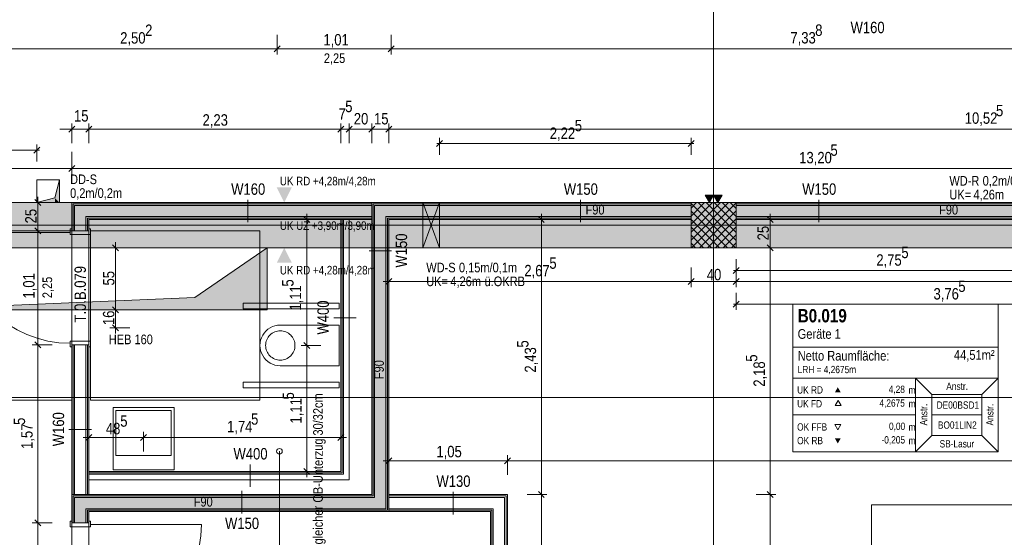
# Model space of a CAD drawing. Extents: x -720 to 300, y 62 to 1162.
# Tile 50 of 143: x -577 to -403, y 810 to 902. Entities that reach past the tile are written whole.
import ezdxf
from ezdxf.lldxf.tags import DXFTag

# ---------------------------------------------------------------- set-up
doc = ezdxf.new("R2010")
doc.units = 0
doc.layers.get('0').update_dxf_attribs({"lineweight": 13})
for name, color, linetype, lineweight, true_color in [('--Bem innen', 9, 'Continuous', 13, 0x808080), ('00 -Bauelemente -Dämmung innen', 7, 'Continuous', 9, 0xff7fe6), ('00 -Bauelemente -Gipskarton', 7, 'Continuous', 9, 0xff7fe6), ('00_Beschriftung UZ', 3, 'Continuous', 35, 0x00ff00), ('30 -33 Aussenwände- 3 Aussenstützen', 7, 'Continuous', 50, 0x0000dd), ('30 -34 Innenwände- 11 Durchbruch', 4, 'Continuous', 9, 0x00ffff), ('30 -34 Innenwände- 2 nichttragend', 7, 'Continuous', 18, 0xff7fe6), ('30 -34 Innenwände- 4 Türen_Fenster', 7, 'Continuous', 15, 0x9955ff), ('30 -35 Decken- 1 Konstruktion-Träger- Stahlbeton', 7, 'Continuous', 13, 0x33aa00), ('30 -35 Decken- 11 Durchbruch', 5, 'Continuous', 15, 0x0000ff), ('40 -41 Abwasser_Wasser_Gas- 1 Abwasser + sanitäre Anlagen', 7, 'Continuous', 9, 0xff6633), ('70 -72 Beschriftung- 1 Beschriftung allgemein', 7, 'Continuous', 9, 0xff6633), ('70 -72 Beschriftung- 2 Beschriftung Bauteile', 7, 'Continuous', 9, 0x9999ff), ('70 -72 Beschriftung- 8 barrierefrei', 7, 'fein_strichliert-A06G94028I', 9, 0x888888), ('70 -75 Raumstempel- 1 Raumstempel', 7, 'Continuous', 25, 0xff6600), ('70 -75 Raumstempel-2 Verweislinie', 7, 'Continuous', 9, 0xff6600), ('70 -76 Bemaßung- 2 Allgemein', 9, 'Continuous', 5, 0x808080), ('iwb_Schraffur_F90_feuerbestaendig', 1, 'Continuous', 13, 0xff0000), ('iwb_Schraffur_Unterzug', 7, 'Continuous', 5, 0xffffcc)]:
    doc.layers.add(name, color=color, linetype=linetype, lineweight=lineweight, true_color=true_color)
for name, color, linetype, lineweight in [('70 -71 Achsen- 1 Gebäudeachsen', 7, 'STRICHPUNKT2-A06G94018I', 18), ('70 -73 Bauteildarst.- 2 verdeckt 0.15', 7, 'fein_strichliert-A06G94028I', 15), ('70 -75 Raumstempel- 3 Wandstempel', 7, 'Continuous', 50), ('Keine', 7, 'Continuous', 9)]:
    doc.layers.add(name, color=color, linetype=linetype, lineweight=lineweight)
doc.styles.get("Standard").update_dxf_attribs({"font": 'ARIALN.TTF'})
tags = doc.linetypes.add('fein_strichliert-A06G94028I', pattern=[4, 1, -2, 1]).pattern_tags.tags
tags[8:9] = [DXFTag(74, 4), DXFTag(75, 0), DXFTag(340, '0'), DXFTag(46, 0.0), DXFTag(50, 0.0), DXFTag(44, 0.0), DXFTag(45, 0.0)]
tags[6:7] = [DXFTag(74, 4), DXFTag(75, 0), DXFTag(340, '0'), DXFTag(46, 0.0), DXFTag(50, 0.0), DXFTag(44, 0.0), DXFTag(45, 0.0)]
tags[4:5] = [DXFTag(74, 4), DXFTag(75, 0), DXFTag(340, '0'), DXFTag(46, 0.0), DXFTag(50, 0.0), DXFTag(44, 0.0), DXFTag(45, 0.0)]
tags = doc.linetypes.add('STRICHPUNKT2-A06G94018I', pattern=[12.7, 6.35, -3.175, 0, -3.175]).pattern_tags.tags
tags[10:11] = [DXFTag(74, 4), DXFTag(75, 0), DXFTag(340, '0'), DXFTag(46, 0.0), DXFTag(50, 0.0), DXFTag(44, 0.0), DXFTag(45, 0.0)]
tags[8:9] = [DXFTag(74, 4), DXFTag(75, 0), DXFTag(340, '0'), DXFTag(46, 0.0), DXFTag(50, 0.0), DXFTag(44, 0.0), DXFTag(45, 0.0)]
tags[6:7] = [DXFTag(74, 4), DXFTag(75, 0), DXFTag(340, '0'), DXFTag(46, 0.0), DXFTag(50, 0.0), DXFTag(44, 0.0), DXFTag(45, 0.0)]
tags[4:5] = [DXFTag(74, 4), DXFTag(75, 0), DXFTag(340, '0'), DXFTag(46, 0.0), DXFTag(50, 0.0), DXFTag(44, 0.0), DXFTag(45, 0.0)]

# ---------------------------------------------------------------- blocks, each defined once
blk = doc.blocks.new('Referenz-A06G94038I')
at = {"layer": '00 -Bauelemente -Dämmung innen', "color": 0, "linetype": 'Continuous', "lineweight": -2, "ltscale": 0.13}
for p, q in [((-567.46, 864.41), (-567.46, 868.91)), ((-514.86, 868.91), (-567.46, 868.91)), ((-514.36, 868.91), (-514.36, 817.21)), ((-458.36, 868.91), (-514.36, 868.91)), ((-306.36, 868.91), (-450.36, 868.91)), ((-514.86, 866.91), (-565.46, 866.91)), ((-565.46, 864.41), (-565.46, 866.91)), ((-519.86, 866.41), (-519.86, 821.31)), ((-518.86, 866.41), (-518.86, 820.31)), ((-512.36, 866.91), (-512.36, 815.21)), ((-458.36, 866.91), (-512.36, 866.91)), ((-306.36, 866.91), (-450.36, 866.91)), ((-567.46, 817.71), (-567.46, 844.21)), ((-565.46, 817.71), (-565.46, 844.21)), ((-519.86, 821.31), (-564.96, 821.31)), ((-518.86, 820.31), (-564.96, 820.31)), ((-567.46, 812.71), (-567.46, 817.21)), ((-514.36, 817.21), (-567.46, 817.21)), ((-491.36, 817.21), (-511.86, 817.21)), ((-491.36, 817.21), (-491.36, 777.41)), ((-565.46, 812.71), (-565.46, 815.21)), ((-512.36, 815.21), (-565.46, 815.21)), ((-493.36, 815.21), (-511.86, 815.21)), ((-493.36, 815.21), (-493.36, 777.41))]:
    blk.add_line(p, q, dxfattribs=at)
at = {"layer": '00 -Bauelemente -Gipskarton', "color": 0, "linetype": 'Continuous', "lineweight": -2, "ltscale": 0.13}
for p, q in [((-514.86, 869.41), (-567.96, 869.41)), ((-567.96, 864.41), (-567.96, 869.41)), ((-567.71, 864.41), (-567.71, 869.16)), ((-514.86, 869.16), (-567.71, 869.16)), ((-567.46, 864.41), (-567.46, 868.91)), ((-514.86, 868.91), (-567.46, 868.91)), ((-514.86, 869.41), (-514.86, 817.71)), ((-458.36, 869.41), (-514.86, 869.41)), ((-458.36, 869.16), (-514.61, 869.16)), ((-514.61, 869.16), (-514.61, 817.46)), ((-458.36, 868.91), (-514.36, 868.91)), ((-514.36, 868.91), (-514.36, 817.21)), ((-306.36, 869.41), (-450.36, 869.41)), ((-306.36, 869.16), (-450.36, 869.16)), ((-306.36, 868.91), (-450.36, 868.91)), ((-565.46, 864.41), (-565.46, 866.91)), ((-514.86, 866.91), (-565.46, 866.91)), ((-514.86, 866.66), (-565.21, 866.66)), ((-565.21, 864.41), (-565.21, 866.66)), ((-564.96, 864.41), (-564.96, 866.41)), ((-514.86, 866.41), (-564.96, 866.41)), ((-520.36, 866.41), (-520.36, 821.81)), ((-520.11, 866.41), (-520.11, 821.56)), ((-519.86, 866.41), (-519.86, 821.31)), ((-512.36, 866.91), (-512.36, 815.21)), ((-458.36, 866.91), (-512.36, 866.91)), ((-458.36, 866.66), (-512.11, 866.66)), ((-512.11, 866.66), (-512.11, 814.96)), ((-511.86, 866.41), (-511.86, 814.71)), ((-458.36, 866.41), (-511.86, 866.41)), ((-306.36, 866.91), (-450.36, 866.91)), ((-306.36, 866.66), (-450.36, 866.66)), ((-306.36, 866.41), (-450.36, 866.41)), ((-567.96, 817.71), (-567.96, 844.21)), ((-567.71, 817.71), (-567.71, 844.21)), ((-567.46, 817.71), (-567.46, 844.21)), ((-565.46, 817.71), (-565.46, 844.21)), ((-565.21, 817.71), (-565.21, 844.21)), ((-564.96, 817.71), (-564.96, 844.21)), ((-520.36, 821.81), (-564.96, 821.81)), ((-520.11, 821.56), (-564.96, 821.56)), ((-519.86, 821.31), (-564.96, 821.31)), ((-567.96, 812.71), (-567.96, 817.71)), ((-514.86, 817.71), (-567.96, 817.71)), ((-567.71, 812.71), (-567.71, 817.46)), ((-514.61, 817.46), (-567.71, 817.46)), ((-490.86, 817.71), (-511.86, 817.71)), ((-491.11, 817.46), (-511.86, 817.46)), ((-491.11, 817.46), (-491.11, 777.41)), ((-490.86, 817.71), (-490.86, 777.41)), ((-514.36, 817.21), (-567.46, 817.21)), ((-567.46, 812.71), (-567.46, 817.21)), ((-491.36, 817.21), (-511.86, 817.21)), ((-491.36, 817.21), (-491.36, 777.41)), ((-565.46, 812.71), (-565.46, 815.21)), ((-512.36, 815.21), (-565.46, 815.21)), ((-565.21, 812.71), (-565.21, 814.96)), ((-512.11, 814.96), (-565.21, 814.96)), ((-511.86, 814.71), (-564.96, 814.71)), ((-564.96, 812.71), (-564.96, 814.71)), ((-493.36, 815.21), (-511.86, 815.21)), ((-493.61, 814.96), (-511.86, 814.96)), ((-493.86, 814.71), (-511.86, 814.71)), ((-493.86, 814.71), (-493.86, 777.41)), ((-493.61, 814.96), (-493.61, 777.41)), ((-493.36, 815.21), (-493.36, 777.41))]:
    blk.add_line(p, q, dxfattribs=at)
at = {"layer": '00_Beschriftung UZ', "color": 0, "linetype": 'Continuous', "lineweight": -2, "ltscale": 0.13}
for points in [[(-531.69, 872.08), (-530.36, 869.41), (-529.02, 872.08)], [(-531.69, 866.74), (-530.36, 869.41), (-529.02, 866.74)], [(-531.69, 864.08), (-530.36, 861.41), (-529.02, 864.08)], [(-531.69, 858.74), (-530.36, 861.41), (-529.02, 858.74)]]:
    blk.add_solid(points, dxfattribs=at)
at = {"layer": '30 -33 Aussenwände- 3 Aussenstützen', "color": 0, "lineweight": -2}
for p, q in [((-458.36, 868.43), (-457.37, 869.41)), ((-458.36, 867.02), (-455.96, 869.41)), ((-458.36, 865.6), (-454.55, 869.41)), ((-458.36, 864.19), (-453.13, 869.41)), ((-458.36, 862.77), (-451.72, 869.41)), ((-458.36, 869.26), (-450.51, 861.41)), ((-458.36, 867.85), (-451.92, 861.41)), ((-458.3, 861.41), (-450.36, 869.36)), ((-457.09, 869.41), (-450.36, 862.68)), ((-456.89, 861.41), (-450.36, 867.94)), ((-455.68, 869.41), (-450.36, 864.09)), ((-454.26, 869.41), (-450.36, 865.5)), ((-452.85, 869.41), (-450.36, 866.92)), ((-451.44, 869.41), (-450.36, 868.33)), ((-458.36, 866.43), (-453.34, 861.41)), ((-455.48, 861.41), (-450.36, 866.53)), ((-454.36, 866.41), (-454.36, 864.41)), ((-458.36, 865.02), (-454.75, 861.41)), ((-455.36, 865.41), (-453.36, 865.41)), ((-454.06, 861.41), (-450.36, 865.12)), ((-458.36, 863.61), (-456.16, 861.41)), ((-452.65, 861.41), (-450.36, 863.7)), ((-458.36, 862.19), (-457.58, 861.41)), ((-451.23, 861.41), (-450.36, 862.29))]:
    blk.add_line(p, q, dxfattribs=at)
at = {"layer": '30 -33 Aussenwände- 3 Aussenstützen', "color": 0, "linetype": 'Continuous', "lineweight": -2, "ltscale": 0.13}
for p, q in [((-450.36, 869.41), (-458.36, 869.41)), ((-458.36, 869.41), (-458.36, 861.41)), ((-450.36, 861.41), (-450.36, 869.41)), ((-458.36, 861.41), (-450.36, 861.41))]:
    blk.add_line(p, q, dxfattribs=at)
at = {"layer": '30 -34 Innenwände- 11 Durchbruch', "color": 0, "linetype": 'Continuous', "lineweight": -2, "ltscale": 0.13}
for p, q in [((-505.86, 869.41), (-502.86, 869.41)), ((-502.86, 869.41), (-505.86, 861.41)), ((-502.86, 861.41), (-505.86, 869.41)), ((-505.86, 861.41), (-505.86, 869.41)), ((-505.86, 869.41), (-502.86, 861.41)), ((-502.86, 869.41), (-505.86, 861.41)), ((-502.86, 861.41), (-502.86, 869.41)), ((-505.86, 861.41), (-502.86, 861.41))]:
    blk.add_line(p, q, dxfattribs=at)
at = {"layer": '30 -34 Innenwände- 11 Durchbruch', "color": 0, "lineweight": -2}
for points in [[(-505.86, 861.41), (-505.86, 869.41), (-504.36, 865.41)], [(-502.86, 861.41), (-504.36, 865.41), (-502.86, 869.41)]]:
    blk.add_solid(points, dxfattribs=at)
at = {"layer": '30 -34 Innenwände- 2 nichttragend', "color": 0, "linetype": 'Continuous', "lineweight": -2, "ltscale": 0.13}
for p, q in [((-514.86, 869.41), (-567.96, 869.41)), ((-567.96, 864.41), (-567.96, 869.41)), ((-514.86, 869.41), (-514.86, 817.71)), ((-458.36, 869.41), (-514.86, 869.41)), ((-458.36, 869.41), (-458.36, 866.41)), ((-306.36, 869.41), (-450.36, 869.41)), ((-450.36, 869.41), (-450.36, 866.41)), ((-564.96, 864.41), (-564.96, 866.41)), ((-514.86, 866.41), (-564.96, 866.41)), ((-520.36, 866.41), (-520.36, 821.81)), ((-518.86, 866.41), (-518.86, 820.31)), ((-458.36, 866.41), (-511.86, 866.41)), ((-511.86, 866.41), (-511.86, 814.71)), ((-306.36, 866.41), (-450.36, 866.41)), ((-567.96, 864.41), (-567.96, 864.73)), ((-564.96, 864.41), (-564.96, 864.73)), ((-567.96, 844.21), (-567.96, 843.89)), ((-567.96, 817.71), (-567.96, 844.21)), ((-564.96, 817.71), (-564.96, 844.21)), ((-564.96, 844.21), (-564.96, 843.89)), ((-520.36, 821.81), (-564.96, 821.81)), ((-564.96, 821.81), (-564.96, 820.31)), ((-518.86, 820.31), (-564.96, 820.31)), ((-514.86, 817.71), (-567.96, 817.71)), ((-567.96, 812.71), (-567.96, 817.71)), ((-490.86, 817.71), (-511.86, 817.71)), ((-490.86, 817.71), (-490.86, 777.41)), ((-511.86, 814.71), (-564.96, 814.71)), ((-564.96, 812.71), (-564.96, 814.71)), ((-493.86, 814.71), (-511.86, 814.71)), ((-493.86, 814.71), (-493.86, 777.41)), ((-567.96, 812.71), (-567.96, 813.03)), ((-564.96, 812.71), (-564.96, 813.03))]:
    blk.add_line(p, q, dxfattribs=at)
at = {"layer": '30 -34 Innenwände- 4 Türen_Fenster', "color": 0, "linetype": 'Continuous', "lineweight": -2, "ltscale": 0.13}
for p, q in [((-568.26, 864.13), (-568.26, 864.73)), ((-568.26, 864.73), (-567.96, 864.73)), ((-567.96, 864.73), (-567.96, 864.41)), ((-567.96, 864.41), (-564.96, 864.41)), ((-564.96, 864.73), (-564.66, 864.73)), ((-564.96, 864.41), (-564.96, 864.73)), ((-564.66, 864.73), (-564.66, 863.73)), ((-568.26, 863.73), (-568.26, 864.13)), ((-564.66, 863.73), (-568.26, 863.73)), ((-564.66, 844.89), (-568.26, 844.89)), ((-568.26, 844.89), (-568.26, 844.49)), ((-568.26, 844.49), (-568.26, 843.89)), ((-568.26, 843.89), (-567.96, 843.89)), ((-567.96, 843.89), (-567.96, 844.21)), ((-567.96, 844.21), (-564.96, 844.21)), ((-564.96, 844.21), (-564.96, 843.89)), ((-564.96, 843.89), (-564.66, 843.89)), ((-564.66, 843.89), (-564.66, 844.89)), ((-568.26, 812.03), (-568.26, 813.03)), ((-568.26, 813.03), (-567.96, 813.03)), ((-567.96, 813.03), (-567.96, 812.71)), ((-567.96, 812.71), (-564.96, 812.71)), ((-564.96, 813.03), (-564.66, 813.03)), ((-564.96, 812.71), (-564.96, 813.03)), ((-564.66, 813.03), (-564.66, 812.43)), ((-564.66, 812.43), (-564.66, 812.03)), ((-564.66, 812.03), (-568.26, 812.03))]:
    blk.add_line(p, q, dxfattribs=at)
at = {"layer": '30 -34 Innenwände- 4 Türen_Fenster', "color": 0, "linetype": 'fein_strichliert-A06G94028I', "lineweight": -2, "ltscale": 0.13}
for p, q in [((-567.96, 844.21), (-567.96, 864.41)), ((-564.96, 844.21), (-564.96, 864.41)), ((-568.26, 864.13), (-587.9, 864.13)), ((-567.96, 792.51), (-567.96, 812.71)), ((-564.96, 792.51), (-564.96, 812.71)), ((-564.66, 812.43), (-545.02, 812.43))]:
    blk.add_line(p, q, dxfattribs=at)
for centre, major_axis in [((-568.26, 864.13), (-19.64, 0)), ((-564.66, 812.43), (0, -19.64))]:
    blk.add_ellipse(centre, major_axis=major_axis, ratio=1, start_param=0, end_param=1.570796, dxfattribs=at)
at = {"layer": '30 -35 Decken- 1 Konstruktion-Träger- Stahlbeton', "color": 0, "linetype": 'fein_strichliert-A06G94028I', "lineweight": -2, "ltscale": 0.13}
for p, q in [((-682.36, 869.41), (-306.36, 869.41)), ((-682.36, 861.41), (-306.36, 861.41))]:
    blk.add_line(p, q, dxfattribs=at)
at = {"layer": '30 -35 Decken- 11 Durchbruch', "color": 0, "linetype": 'Continuous', "lineweight": -2, "ltscale": 0.13}
for p, q in [((-574.16, 869.41), (-574.16, 873.41)), ((-574.16, 873.41), (-570.16, 873.41)), ((-570.16, 873.41), (-570.96, 870.21)), ((-570.16, 869.41), (-570.16, 873.41)), ((-570.96, 870.21), (-574.16, 869.41)), ((-574.16, 869.41), (-570.16, 869.41)), ((-597.36, 861.41), (-533.36, 861.41)), ((-533.36, 861.41), (-546.16, 852.61)), ((-533.36, 850.41), (-533.36, 861.41)), ((-546.16, 852.61), (-597.36, 850.41)), ((-597.36, 850.41), (-533.36, 850.41))]:
    blk.add_line(p, q, dxfattribs=at)
at = {"layer": '30 -35 Decken- 11 Durchbruch', "color": 0, "lineweight": -2}
for points in [[(-570.16, 869.41), (-570.96, 870.21), (-570.16, 873.41)], [(-570.96, 869.41), (-574.16, 869.41), (-570.96, 870.21)], [(-570.96, 869.41), (-570.96, 870.21), (-570.16, 869.41)], [(-533.36, 850.41), (-546.16, 852.61), (-533.36, 861.41)], [(-546.16, 850.41), (-597.36, 850.41), (-546.16, 852.61)], [(-546.16, 850.41), (-546.16, 852.61), (-533.36, 850.41)]]:
    blk.add_solid(points, dxfattribs=at)
at = {"layer": '40 -41 Abwasser_Wasser_Gas- 1 Abwasser + sanitäre Anlagen', "color": 0, "linetype": 'Continuous', "lineweight": -2, "ltscale": 0.13}
for p, q in [((-537.66, 850.61), (-537.66, 851.61)), ((-537.66, 851.61), (-520.66, 851.61)), ((-520.66, 850.61), (-537.66, 850.61)), ((-520.66, 851.61), (-520.66, 850.61)), ((-531.06, 847.71), (-520.66, 847.71)), ((-520.66, 847.71), (-520.66, 840.51)), ((-533.46, 845.11), (-533.35, 845.34)), ((-533.35, 845.34), (-533.22, 845.56)), ((-533.22, 845.56), (-533.07, 845.76)), ((-533.07, 845.76), (-532.9, 845.95)), ((-532.9, 845.95), (-532.71, 846.12)), ((-532.71, 846.12), (-532.5, 846.27)), ((-532.5, 846.27), (-532.28, 846.41)), ((-532.28, 846.41), (-532.05, 846.51)), ((-532.05, 846.51), (-531.81, 846.6)), ((-531.81, 846.6), (-531.56, 846.66)), ((-531.56, 846.66), (-531.31, 846.7)), ((-531.31, 846.7), (-531.06, 846.71)), ((-531.06, 846.71), (-530.8, 846.7)), ((-530.8, 846.7), (-530.55, 846.66)), ((-530.55, 846.66), (-530.3, 846.6)), ((-530.3, 846.6), (-530.06, 846.51)), ((-530.06, 846.51), (-529.83, 846.41)), ((-529.83, 846.41), (-529.61, 846.27)), ((-529.61, 846.27), (-529.41, 846.12)), ((-529.41, 846.12), (-529.22, 845.95)), ((-529.22, 845.95), (-529.05, 845.76)), ((-529.05, 845.76), (-528.9, 845.56)), ((-528.9, 845.56), (-528.76, 845.34)), ((-528.76, 845.34), (-528.66, 845.11)), ((-533.66, 844.11), (-533.64, 844.37)), ((-533.64, 843.86), (-533.66, 844.11)), ((-533.64, 844.37), (-533.61, 844.62)), ((-533.61, 843.6), (-533.64, 843.86)), ((-533.61, 844.62), (-533.55, 844.87)), ((-533.55, 843.36), (-533.61, 843.6)), ((-533.55, 844.87), (-533.46, 845.11)), ((-528.66, 845.11), (-528.57, 844.87)), ((-528.57, 844.87), (-528.51, 844.62)), ((-528.51, 843.6), (-528.57, 843.36)), ((-528.51, 844.62), (-528.47, 844.37)), ((-528.47, 843.86), (-528.51, 843.6)), ((-528.47, 844.37), (-528.46, 844.11)), ((-528.46, 844.11), (-528.47, 843.86)), ((-533.46, 843.12), (-533.55, 843.36)), ((-533.35, 842.89), (-533.46, 843.12)), ((-533.22, 842.67), (-533.35, 842.89)), ((-533.07, 842.46), (-533.22, 842.67)), ((-532.9, 842.27), (-533.07, 842.46)), ((-532.71, 842.1), (-532.9, 842.27)), ((-532.5, 841.95), (-532.71, 842.1)), ((-532.28, 841.82), (-532.5, 841.95)), ((-532.05, 841.71), (-532.28, 841.82)), ((-531.81, 841.62), (-532.05, 841.71)), ((-530.06, 841.71), (-530.3, 841.62)), ((-529.83, 841.82), (-530.06, 841.71)), ((-529.61, 841.95), (-529.83, 841.82)), ((-529.41, 842.1), (-529.61, 841.95)), ((-529.22, 842.27), (-529.41, 842.1)), ((-529.05, 842.46), (-529.22, 842.27)), ((-528.9, 842.67), (-529.05, 842.46)), ((-528.76, 842.89), (-528.9, 842.67)), ((-528.66, 843.12), (-528.76, 842.89)), ((-528.57, 843.36), (-528.66, 843.12)), ((-531.56, 841.56), (-531.81, 841.62)), ((-531.31, 841.52), (-531.56, 841.56)), ((-531.06, 841.51), (-531.31, 841.52)), ((-530.8, 841.52), (-531.06, 841.51)), ((-520.66, 840.51), (-531.06, 840.51)), ((-530.55, 841.56), (-530.8, 841.52)), ((-530.3, 841.62), (-530.55, 841.56)), ((-537.66, 836.61), (-537.66, 837.61)), ((-537.66, 837.61), (-520.66, 837.61)), ((-520.66, 836.61), (-537.66, 836.61)), ((-520.66, 837.61), (-520.66, 836.61)), ((-560.66, 822.11), (-560.66, 833.11)), ((-560.66, 833.11), (-549.86, 833.11)), ((-549.86, 833.11), (-549.86, 822.11)), ((-560.16, 824.61), (-560.16, 832.61)), ((-560.16, 832.61), (-550.36, 832.61)), ((-550.36, 832.61), (-550.36, 824.61)), ((-550.36, 824.61), (-560.16, 824.61)), ((-549.86, 822.11), (-560.66, 822.11))]:
    blk.add_line(p, q, dxfattribs=at)
blk.add_ellipse((-531.06, 844.11), major_axis=(0, 3.6), ratio=1, start_param=0, end_param=3.141593, dxfattribs=at)
at = {"layer": '70 -71 Achsen- 1 Gebäudeachsen', "color": 0, "linetype": 'STRICHPUNKT2-A06G94018I', "lineweight": -2, "ltscale": 0.13}
for p, q in [((-454.36, 1084.85), (-454.36, 85.41)), ((-682.36, 865.41), (76.46, 865.41)), ((-682.36, 834.91), (76.46, 834.91))]:
    blk.add_line(p, q, dxfattribs=at)
at = {"layer": '70 -72 Beschriftung- 2 Beschriftung Bauteile', "color": 0, "lineweight": -2}
for p, q in [((-455.11, 869.41), (-455.86, 870.71)), ((-455.86, 870.71), (-454.36, 870.71)), ((-454.36, 870.71), (-455.11, 869.41)), ((-453.61, 869.41), (-454.36, 870.71)), ((-454.36, 870.71), (-452.86, 870.71)), ((-452.86, 870.71), (-453.61, 869.41))]:
    blk.add_line(p, q, dxfattribs=at)
for points in [[(-455.11, 869.41), (-455.86, 870.71), (-455.11, 870.71)], [(-455.11, 869.41), (-455.11, 870.71), (-454.36, 870.71)], [(-453.61, 869.41), (-454.36, 870.71), (-453.61, 870.71)], [(-453.61, 869.41), (-453.61, 870.71), (-452.86, 870.71)]]:
    blk.add_solid(points, dxfattribs=at)
at = {"layer": '70 -72 Beschriftung- 8 barrierefrei', "color": 0, "linetype": 'fein_strichliert-A06G94028I', "lineweight": -2, "ltscale": 0.13}
for p, q in [((-597.96, 864.41), (-567.96, 864.41)), ((-567.96, 864.41), (-567.96, 834.41)), ((-564.66, 834.41), (-564.66, 864.41)), ((-564.66, 864.41), (-534.66, 864.41)), ((-534.66, 864.41), (-534.66, 834.41)), ((-567.96, 834.41), (-597.96, 834.41)), ((-534.66, 834.41), (-564.66, 834.41))]:
    blk.add_line(p, q, dxfattribs=at)
at = {"layer": '70 -73 Bauteildarst.- 2 verdeckt 0.15', "color": 0, "linetype": 'fein_strichliert-A06G94028I', "lineweight": -2, "ltscale": 0.13}
for p, q in [((-567.96, 869.41), (-602.36, 869.41)), ((-386.41, 815.91), (-426.41, 815.91)), ((-426.41, 815.91), (-426.41, 777.41))]:
    blk.add_line(p, q, dxfattribs=at)
at = {"layer": '70 -75 Raumstempel- 1 Raumstempel', "color": 0, "lineweight": -2}
for p, q in [((-440.36, 851.41), (-440.36, 825.27)), ((-404.03, 851.41), (-440.36, 851.41)), ((-404.03, 825.27), (-404.03, 851.41)), ((-404.03, 843.82), (-440.36, 843.82)), ((-440.36, 838.34), (-418.63, 838.34)), ((-415.75, 835.45), (-418.63, 838.34)), ((-404.03, 838.34), (-418.63, 838.34)), ((-418.63, 838.34), (-418.63, 825.27)), ((-406.92, 835.45), (-404.03, 838.34)), ((-415.75, 828.17), (-415.75, 835.45)), ((-415.75, 835.45), (-406.92, 835.45)), ((-406.92, 828.17), (-406.92, 835.45)), ((-432.32, 834.38), (-432.84, 833.48)), ((-432.84, 833.48), (-431.8, 833.48)), ((-431.8, 833.48), (-432.32, 834.38)), ((-440.36, 831.81), (-418.63, 831.81)), ((-406.92, 831.81), (-415.75, 831.81)), ((-432.39, 829.2), (-432.91, 830.11)), ((-432.91, 830.11), (-431.87, 830.11)), ((-431.87, 830.11), (-432.39, 829.2)), ((-415.75, 828.17), (-418.63, 825.27)), ((-415.75, 828.17), (-406.92, 828.17)), ((-406.92, 828.17), (-404.03, 825.27)), ((-404.03, 825.27), (-440.36, 825.27))]:
    blk.add_line(p, q, dxfattribs=at)
for points in [[(-431.87, 835.8), (-432.39, 836.7), (-432.91, 835.8)], [(-431.87, 827.67), (-432.39, 826.76), (-432.91, 827.67)]]:
    blk.add_solid(points, dxfattribs=at)
at = {"layer": '70 -75 Raumstempel- 3 Wandstempel', "color": 0, "linetype": 'Continuous', "lineweight": -2, "ltscale": 0.13}
for p, q in [((-536.8, 869.91), (-536.8, 865.91)), ((-477.94, 869.91), (-477.94, 865.91)), ((-435.75, 869.91), (-435.75, 865.91)), ((-511.36, 860.84), (-515.36, 860.84)), ((-521.61, 848.99), (-517.61, 848.99)), ((-568.46, 829.21), (-564.46, 829.21)), ((-536.39, 823.06), (-536.39, 819.06)), ((-537.89, 814.35), (-537.89, 818.35)), ((-500.48, 818.21), (-500.48, 814.21))]:
    blk.add_line(p, q, dxfattribs=at)
at = {"layer": '70 -75 Raumstempel-2 Verweislinie', "color": 0, "linetype": 'Continuous', "lineweight": -2, "ltscale": 0.13}
blk.add_line((-531.21, 752.91), (-531.21, 825.37), dxfattribs=at)
at = {"layer": '70 -75 Raumstempel-2 Verweislinie', "color": 0, "linetype": 'ByBlock', "lineweight": -2, "ltscale": 0.13}
blk.add_circle((-531.21, 825.37), 0.5, dxfattribs=at)
at = {"layer": '70 -76 Bemaßung- 2 Allgemein', "color": 0, "linetype": 'Continuous', "lineweight": -2, "ltscale": 0.13}
for p, q in [((-531.62, 899.11), (-531.62, 895.61)), ((-531.62, 899.11), (-531.62, 895.61)), ((-511.42, 899.11), (-511.42, 895.61)), ((-511.42, 899.11), (-511.42, 895.61)), ((-532.68, 896.61), (-580.6, 896.61)), ((-530.62, 896.61), (-532.68, 896.61)), ((-532.62, 896.61), (-530.56, 896.61)), ((-531.09, 897.14), (-532.15, 896.08)), ((-532.15, 896.08), (-531.09, 897.14)), ((-512.48, 896.61), (-530.56, 896.61)), ((-510.42, 896.61), (-512.48, 896.61)), ((-512.42, 896.61), (-510.36, 896.61)), ((-511.95, 896.08), (-510.89, 897.14)), ((-510.89, 897.14), (-511.95, 896.08)), ((-365.72, 896.61), (-510.36, 896.61)), ((-569.02, 882.41), (-570.08, 882.41)), ((-566.96, 882.41), (-569.02, 882.41)), ((-567.43, 882.94), (-568.49, 881.88)), ((-567.96, 879.91), (-567.96, 883.41)), ((-564.96, 882.41), (-567.96, 882.41)), ((-565.96, 882.41), (-563.9, 882.41)), ((-565.96, 882.41), (-563.9, 882.41)), ((-565.49, 881.88), (-564.43, 882.94)), ((-565.49, 881.88), (-564.43, 882.94)), ((-564.96, 879.91), (-564.96, 883.41)), ((-564.96, 879.91), (-564.96, 883.41)), ((-521.42, 882.41), (-563.9, 882.41)), ((-563.9, 882.41), (-562.84, 882.41)), ((-521.42, 882.41), (-522.48, 882.41)), ((-519.36, 882.41), (-521.42, 882.41)), ((-519.36, 882.41), (-521.42, 882.41)), ((-519.83, 882.94), (-520.89, 881.88)), ((-519.83, 882.94), (-520.89, 881.88)), ((-520.36, 879.91), (-520.36, 883.41)), ((-520.36, 879.91), (-520.36, 883.41)), ((-518.86, 882.41), (-520.36, 882.41)), ((-519.86, 882.41), (-517.8, 882.41)), ((-519.86, 882.41), (-517.8, 882.41)), ((-519.39, 881.88), (-518.33, 882.94)), ((-519.39, 881.88), (-518.33, 882.94)), ((-518.86, 879.91), (-518.86, 883.41)), ((-518.86, 879.91), (-518.86, 883.41)), ((-517.8, 882.41), (-516.74, 882.41)), ((-515.92, 882.41), (-517.8, 882.41)), ((-513.86, 882.41), (-515.92, 882.41)), ((-515.86, 882.41), (-513.8, 882.41)), ((-515.39, 881.88), (-514.33, 882.94)), ((-514.33, 882.94), (-515.39, 881.88)), ((-514.86, 879.91), (-514.86, 883.41)), ((-514.86, 879.91), (-514.86, 883.41)), ((-512.92, 882.41), (-513.8, 882.41)), ((-510.86, 882.41), (-512.92, 882.41)), ((-512.86, 882.41), (-510.8, 882.41)), ((-511.33, 882.94), (-512.39, 881.88)), ((-512.39, 881.88), (-511.33, 882.94)), ((-511.86, 879.91), (-511.86, 883.41)), ((-511.86, 879.91), (-511.86, 883.41)), ((-302.42, 882.41), (-510.8, 882.41)), ((-503.39, 879.31), (-502.33, 880.38)), ((-502.86, 877.84), (-502.86, 880.84)), ((-457.83, 880.38), (-458.89, 879.31)), ((-458.36, 877.84), (-458.36, 880.84)), ((-575.22, 878.65), (-601.3, 878.65)), ((-573.66, 878.65), (-575.22, 878.65)), ((-573.63, 879.18), (-574.69, 878.12)), ((-574.16, 876.65), (-574.16, 879.65)), ((-567.96, 878.41), (-567.96, 876.41)), ((-503.36, 879.84), (-501.8, 879.84)), ((-459.42, 879.84), (-501.8, 879.84)), ((-457.86, 879.84), (-459.42, 879.84)), ((-569.02, 875.41), (-601.3, 875.41)), ((-566.96, 875.41), (-569.02, 875.41)), ((-568.96, 875.41), (-566.9, 875.41)), ((-567.43, 875.94), (-568.49, 874.88)), ((-568.49, 874.88), (-567.43, 875.94)), ((-567.96, 872.91), (-567.96, 876.41)), ((-304.92, 875.41), (-566.9, 875.41)), ((-574.49, 869.94), (-573.43, 868.88)), ((-573.96, 870.41), (-573.96, 868.35)), ((-571.46, 869.41), (-574.96, 869.41)), ((-573.96, 868.35), (-573.96, 865.47)), ((-523.86, 866.41), (-527.36, 866.41)), ((-526.89, 866.94), (-525.83, 865.88)), ((-526.36, 867.41), (-526.36, 865.35)), ((-487.36, 866.41), (-483.86, 866.41)), ((-485.39, 866.94), (-484.33, 865.88)), ((-484.86, 867.41), (-484.86, 865.35)), ((-446.86, 866.41), (-443.36, 866.41)), ((-444.89, 866.94), (-443.83, 865.88)), ((-444.36, 867.41), (-444.36, 865.35)), ((-571.46, 864.41), (-574.96, 864.41)), ((-571.46, 864.41), (-574.96, 864.41)), ((-574.49, 864.94), (-573.43, 863.88)), ((-573.43, 863.88), (-574.49, 864.94)), ((-573.96, 863.41), (-573.96, 865.47)), ((-573.96, 865.41), (-573.96, 863.35)), ((-526.36, 845.17), (-526.36, 865.35)), ((-484.86, 818.77), (-484.86, 865.35)), ((-444.36, 862.47), (-444.36, 865.35)), ((-573.96, 863.35), (-573.96, 845.27)), ((-557.7, 861.41), (-561.2, 861.41)), ((-560.73, 861.94), (-559.67, 860.88)), ((-560.2, 862.41), (-560.2, 860.35)), ((-446.86, 861.41), (-443.36, 861.41)), ((-446.86, 861.41), (-443.36, 861.41)), ((-443.83, 860.88), (-444.89, 861.94)), ((-444.89, 861.94), (-443.83, 860.88)), ((-444.36, 860.41), (-444.36, 862.47)), ((-444.36, 862.41), (-444.36, 860.35)), ((-560.2, 851.47), (-560.2, 860.35)), ((-450.36, 859.39), (-450.36, 856.39)), ((-444.36, 818.77), (-444.36, 860.35)), ((-511.86, 857.91), (-511.86, 854.41)), ((-458.36, 857.91), (-458.36, 854.41)), ((-458.36, 857.91), (-458.36, 854.41)), ((-450.89, 856.86), (-449.83, 857.92)), ((-450.86, 857.39), (-449.3, 857.39)), ((-450.36, 857.91), (-450.36, 854.41)), ((-450.36, 857.91), (-450.36, 854.41)), ((-396.32, 857.39), (-449.3, 857.39)), ((-512.39, 854.88), (-511.33, 855.94)), ((-458.89, 854.88), (-457.83, 855.94)), ((-457.83, 855.94), (-458.89, 854.88)), ((-450.89, 854.88), (-449.83, 855.94)), ((-449.83, 855.94), (-450.89, 854.88)), ((-512.86, 855.41), (-510.8, 855.41)), ((-459.42, 855.41), (-510.8, 855.41)), ((-457.36, 855.41), (-459.42, 855.41)), ((-459.36, 855.41), (-457.3, 855.41)), ((-451.42, 855.41), (-457.3, 855.41)), ((-449.36, 855.41), (-451.42, 855.41)), ((-451.36, 855.41), (-449.3, 855.41)), ((-307.42, 855.41), (-449.3, 855.41)), ((-450.36, 853.41), (-450.36, 850.41)), ((-557.7, 850.41), (-561.2, 850.41)), ((-557.7, 850.41), (-561.2, 850.41)), ((-559.67, 849.88), (-560.73, 850.94)), ((-560.73, 850.94), (-559.67, 849.88)), ((-560.2, 849.41), (-560.2, 851.47)), ((-560.2, 851.41), (-560.2, 849.35)), ((-450.89, 850.88), (-449.83, 851.94)), ((-450.86, 851.41), (-449.3, 851.41)), ((-376.12, 851.41), (-449.3, 851.41)), ((-560.2, 848.27), (-560.2, 849.35)), ((-557.7, 847.21), (-561.2, 847.21)), ((-559.67, 846.68), (-560.73, 847.74)), ((-560.2, 846.21), (-560.2, 848.27)), ((-573.96, 843.21), (-573.96, 845.27)), ((-573.96, 845.21), (-573.96, 843.15)), ((-526.36, 843.11), (-526.36, 845.17)), ((-571.46, 844.21), (-574.96, 844.21)), ((-571.46, 844.21), (-574.96, 844.21)), ((-573.43, 843.68), (-574.49, 844.74)), ((-574.49, 844.74), (-573.43, 843.68)), ((-523.86, 844.11), (-527.36, 844.11)), ((-523.86, 844.11), (-527.36, 844.11)), ((-526.89, 844.64), (-525.83, 843.58)), ((-525.83, 843.58), (-526.89, 844.64)), ((-526.36, 845.11), (-526.36, 843.05)), ((-573.96, 843.15), (-573.96, 813.77)), ((-526.36, 822.87), (-526.36, 843.05)), ((-565.96, 827.81), (-563.9, 827.81)), ((-565.49, 827.28), (-564.43, 828.34)), ((-564.96, 825.31), (-564.96, 828.81)), ((-556.32, 827.81), (-563.9, 827.81)), ((-554.26, 827.81), (-556.32, 827.81)), ((-556.26, 827.81), (-554.2, 827.81)), ((-554.73, 828.34), (-555.79, 827.28)), ((-555.79, 827.28), (-554.73, 828.34)), ((-555.26, 825.31), (-555.26, 828.81)), ((-555.26, 825.31), (-555.26, 828.81)), ((-521.42, 827.81), (-554.2, 827.81)), ((-519.36, 827.81), (-521.42, 827.81)), ((-519.83, 828.34), (-520.89, 827.28)), ((-520.36, 825.31), (-520.36, 828.81)), ((-511.86, 821.21), (-511.86, 824.71)), ((-490.86, 821.21), (-490.86, 824.71)), ((-490.86, 821.21), (-490.86, 824.71)), ((-526.36, 820.81), (-526.36, 822.87)), ((-512.86, 823.71), (-510.8, 823.71)), ((-512.39, 823.18), (-511.33, 824.24)), ((-491.92, 823.71), (-510.8, 823.71)), ((-489.86, 823.71), (-491.92, 823.71)), ((-491.86, 823.71), (-489.8, 823.71)), ((-490.33, 824.24), (-491.39, 823.18)), ((-491.39, 823.18), (-490.33, 824.24)), ((-302.42, 823.71), (-489.8, 823.71)), ((-523.86, 821.81), (-527.36, 821.81)), ((-525.83, 821.28), (-526.89, 822.34)), ((-487.36, 817.71), (-483.86, 817.71)), ((-487.36, 817.71), (-483.86, 817.71)), ((-485.39, 818.24), (-484.33, 817.18)), ((-484.33, 817.18), (-485.39, 818.24)), ((-484.86, 816.71), (-484.86, 818.77)), ((-484.86, 818.71), (-484.86, 816.65)), ((-446.86, 817.71), (-443.36, 817.71)), ((-446.86, 817.71), (-443.36, 817.71)), ((-443.83, 817.18), (-444.89, 818.24)), ((-444.89, 818.24), (-443.83, 817.18)), ((-444.36, 816.71), (-444.36, 818.77)), ((-444.36, 818.71), (-444.36, 816.65)), ((-484.86, 778.47), (-484.86, 816.65)), ((-444.36, 779.97), (-444.36, 816.65)), ((-571.46, 812.71), (-574.96, 812.71)), ((-571.46, 812.71), (-574.96, 812.71)), ((-574.49, 813.24), (-573.43, 812.18)), ((-573.43, 812.18), (-574.49, 813.24)), ((-573.96, 811.71), (-573.96, 813.77)), ((-573.96, 813.71), (-573.96, 811.65)), ((-573.96, 811.65), (-573.96, 793.57))]:
    blk.add_line(p, q, dxfattribs=at)
at = {"layer": '--Bem innen', "color": 0, "linetype": 'Continuous', "lineweight": -2, "ltscale": 0.13, "insert": (-523.35, 895.81), "char_height": 1.7, "attachment_point": 1}
blk.add_mtext('{\\fArial Narrow;2,25}', dxfattribs=at)
at = {"layer": '--Bem innen', "color": 0, "linetype": 'Continuous', "lineweight": -2, "ltscale": 0.13, "insert": (-573.15, 852.48), "char_height": 1.7, "attachment_point": 1, "rotation": 90}
blk.add_mtext('{\\fArial Narrow;2,25}', dxfattribs=at)
at = {"layer": '00_Beschriftung UZ', "color": 0, "linetype": 'ByBlock', "lineweight": -2, "ltscale": 0.13, "char_height": 1.5103, "attachment_point": 1}
for s, insert in [('{\\fArial Narrow;UK RD +4,28m/4,28m}', (-531.14, 873.96)), ('{\\fArial Narrow;UK UZ +3,90m/3,90m}', (-531.14, 866.07)), ('{\\fArial Narrow;UK RD +4,28m/4,28m}', (-531.14, 858.19))]:
    blk.add_mtext(s, dxfattribs=dict(at, insert=insert))
at = {"layer": '30 -34 Innenwände- 11 Durchbruch', "color": 0, "linetype": 'Continuous', "lineweight": -2, "ltscale": 0.13, "char_height": 1.7, "attachment_point": 1}
for s, insert in [('{\\fArial Narrow;WD-R}', (-412.64, 874.1)), ('{\\fArial Narrow;0,2m/0,1m}', (-406.75, 874.1)), ('{\\fArial Narrow;UK=}', (-412.64, 871.66)), ('{\\fArial Narrow;4,26m}', (-408.38, 871.66)), ('{\\fArial Narrow;WD-S}', (-505.22, 858.75)), ('{\\fArial Narrow;0,15m/0,1m}', (-499.44, 858.75)), ('{\\fArial Narrow;UK=}', (-505.22, 856.31)), ('{\\fArial Narrow;4,26m}', (-500.96, 856.31)), ('{\\fArial Narrow;ü.OKRB}', (-494.91, 856.31))]:
    blk.add_mtext(s, dxfattribs=dict(at, insert=insert))
at = {"layer": '30 -35 Decken- 11 Durchbruch', "color": 0, "linetype": 'Continuous', "lineweight": -2, "ltscale": 0.13, "char_height": 1.7, "attachment_point": 1}
for s, insert in [('{\\fArial Narrow;DD-S}', (-568.26, 874.37)), ('{\\fArial Narrow;0,2m/0,2m}', (-568.26, 871.93))]:
    blk.add_mtext(s, dxfattribs=dict(at, insert=insert))
at = {"layer": '30 -35 Decken- 11 Durchbruch', "color": 0, "linetype": 'ByBlock', "lineweight": -2, "ltscale": 0.13, "insert": (-575.32, 869.42), "char_height": 0.0036, "attachment_point": 1}
for s in ['{\\fArial Narrow;instanceID}', '{\\fArial Narrow;prm0_value}', '{\\fArial Narrow;prm1_type}', '{\\fArial Narrow;IFC_UUID}', '{\\fArial Narrow;prm0_name}', '{\\fArial Narrow;prm0_type}', '{\\fArial Narrow;prm1_name}', '{\\fArial Narrow;prm1_value}', '{\\fArial Narrow;prm2_name}', '{\\fArial Narrow;prm2_type}', '{\\fArial Narrow;prm2_value}', '{\\fArial Narrow;prm3_name}', '{\\fArial Narrow;prm3_type}', '{\\fArial Narrow;prm3_value}', '{\\fArial Narrow;prm4_name}', '{\\fArial Narrow;prm4_type}', '{\\fArial Narrow;prm4_value}', '{\\fArial Narrow;prm5_type}', '{\\fArial Narrow;prm7_value}', '{\\fArial Narrow;prm7_name}', '{\\fArial Narrow;prm5_value}', '{\\fArial Narrow;prm5_name}', '{\\fArial Narrow;prm6_type}', '{\\fArial Narrow;prm6_value}', '{\\fArial Narrow;prm6_name}', '{\\fArial Narrow;prm7_type}']:
    blk.add_mtext(s, dxfattribs=at)
at = {"layer": '70 -72 Beschriftung- 1 Beschriftung allgemein', "color": 0, "linetype": 'Continuous', "lineweight": -2, "ltscale": 0.13, "insert": (-561.41, 846.03), "char_height": 1.7, "attachment_point": 1}
blk.add_mtext('{\\fArial Narrow;HEB 160}', dxfattribs=at)
at = {"layer": '70 -72 Beschriftung- 1 Beschriftung allgemein', "color": 0, "linetype": 'Continuous', "lineweight": -2, "ltscale": 0.13, "char_height": 1.7, "attachment_point": 1, "rotation": 90}
for s, insert in [('{\\fArial Narrow;30/32cm}', (-525.24, 828.16)), ('{\\fArial Narrow;OB-Unterzug}', (-525.24, 816.28)), ('{\\fArial Narrow;deckengleicher}', (-525.24, 802.61))]:
    blk.add_mtext(s, dxfattribs=dict(at, insert=insert))
at = {"layer": '70 -75 Raumstempel- 1 Raumstempel', "color": 0, "linetype": 'Continuous', "lineweight": -2, "ltscale": 0.13, "attachment_point": 1}
for s, insert, char_height, rotation in [('{\\fArial Narrow|b1|i0;B0.019}', (-439.49, 850.55), 2.3536, 0), ('{\\fArial Narrow;Geräte 1}', (-439.49, 847), 1.7117, 0), ('{\\fArial Narrow;44,51m²}', (-411.83, 843.29), 1.7117, 0), ('{\\fArial Narrow;Netto Raumfläche:}', (-439.49, 843.14), 1.7117, 0), ('{\\fArial Narrow;LRH = 4,2675m}', (-439.49, 840.49), 1.2838, 0), ('{\\fArial Narrow;UK RD}', (-439.59, 836.88), 1.2838, 0), ('{\\fArial Narrow;4,28}', (-423.38, 836.99), 1.2838, 0), ('{\\fArial Narrow;m}', (-419.87, 836.87), 1.2838, 0), ('{\\fArial Narrow;Anstr.}', (-413.19, 837.52), 1.2838, 0), ('{\\fArial Narrow;UK FD}', (-439.59, 834.44), 1.2838, 0), ('{\\fArial Narrow;4,2675}', (-425.02, 834.56), 1.2838, 0), ('{\\fArial Narrow;m}', (-419.87, 834.43), 1.2838, 0), ('{\\fArial Narrow;Anstr.}', (-417.84, 829.95), 1.2838, 90), ('{\\fArial Narrow;DE00BSD1}', (-414.9, 834.2), 1.2838, 0), ('{\\fArial Narrow;Anstr.}', (-406.13, 829.95), 1.2838, 90), ('{\\fArial Narrow;OK FFB}', (-439.59, 830.32), 1.2838, 0), ('{\\fArial Narrow;0,00}', (-423.33, 830.45), 1.2838, 0), ('{\\fArial Narrow;m}', (-419.87, 830.32), 1.2838, 0), ('{\\fArial Narrow;BO01LIN2}', (-414.67, 830.66), 1.2838, 0), ('{\\fArial Narrow;OK RB}', (-439.59, 827.91), 1.2838, 0), ('{\\fArial Narrow;-0,205}', (-424.66, 828.04), 1.2838, 0), ('{\\fArial Narrow;m}', (-419.87, 827.91), 1.2838, 0), ('{\\fArial Narrow;SB-Lasur}', (-414.37, 827.34), 1.2838, 0)]:
    blk.add_mtext(s, dxfattribs=dict(at, insert=insert, char_height=char_height, rotation=rotation))
at = {"layer": '70 -75 Raumstempel- 3 Wandstempel', "color": 0, "linetype": 'Continuous', "lineweight": -2, "ltscale": 0.13, "attachment_point": 1}
for s, insert, char_height in [('{\\fArial Narrow;W160}', (-430.13, 901.4), 2.0138), ('{\\fArial Narrow;W160}', (-539.75, 872.79), 2.0138), ('{\\fArial Narrow;W150}', (-480.88, 872.79), 2.0138), ('{\\fArial Narrow;W150}', (-438.69, 872.79), 2.0138), ('{\\fArial Narrow;F90}', (-477.03, 868.99), 1.7), ('{\\fArial Narrow;F90}', (-414.46, 868.99), 1.7), ('{\\fArial Narrow;W400}', (-539.34, 825.94), 2.0138), ('{\\fArial Narrow;W130}', (-503.42, 821.09), 2.0138), ('{\\fArial Narrow;F90}', (-546.38, 817.29), 1.7), ('{\\fArial Narrow;W150}', (-540.84, 813.63), 2.0138)]:
    blk.add_mtext(s, dxfattribs=dict(at, insert=insert, char_height=char_height))
at = {"layer": '70 -75 Raumstempel- 3 Wandstempel', "color": 0, "linetype": 'Continuous', "lineweight": -2, "ltscale": 0.13, "attachment_point": 1, "rotation": 90}
for s, insert, char_height in [('{\\fArial Narrow;W150}', (-510.64, 857.9), 2.0138), ('{\\fArial Narrow;W400}', (-524.49, 846.05), 2.0138), ('{\\fArial Narrow;F90}', (-514.44, 838.15), 1.7), ('{\\fArial Narrow;W160}', (-571.34, 826.27), 2.0138)]:
    blk.add_mtext(s, dxfattribs=dict(at, insert=insert, char_height=char_height))
at = {"layer": '70 -76 Bemaßung- 2 Allgemein', "color": 0, "linetype": 'Continuous', "lineweight": -2, "ltscale": 0.13, "char_height": 2.0138, "attachment_point": 1}
for s, insert in [('{\\fArial Narrow;2}', (-554.98, 900.91)), ('{\\fArial Narrow;8}', (-436.39, 900.92)), ('{\\fArial Narrow;2,50}', (-559.4, 899.56)), ('{\\fArial Narrow;1,01}', (-523.43, 899.23)), ('{\\fArial Narrow;7,33}', (-440.78, 899.58)), ('{\\fArial Narrow;5}', (-519.57, 887.42)), ('{\\fArial Narrow;15}', (-567.57, 885.76)), ('{\\fArial Narrow;7}', (-520.74, 886.08)), ('{\\fArial Narrow;20}', (-518.05, 885.25)), ('{\\fArial Narrow;15}', (-514.47, 885.25)), ('{\\fArial Narrow;10,52}', (-409.92, 885.36)), ('{\\fArial Narrow;5}', (-404.39, 886.7)), ('{\\fArial Narrow;2,23}', (-544.82, 885.03)), ('{\\fArial Narrow;5}', (-478.94, 884.04)), ('{\\fArial Narrow;2,22}', (-483.37, 882.69)), ('{\\fArial Narrow;13,20}', (-439.22, 878.36)), ('{\\fArial Narrow;5}', (-433.69, 879.7)), ('{\\fArial Narrow;5}', (-421.14, 861.58)), ('{\\fArial Narrow;5}', (-483.44, 859.7)), ('{\\fArial Narrow;2,75}', (-425.57, 860.24)), ('{\\fArial Narrow;2,67}', (-487.87, 858.36)), ('{\\fArial Narrow;40}', (-455.57, 857.66)), ('{\\fArial Narrow;3,76}', (-415.45, 854.26)), ('{\\fArial Narrow;5}', (-411.06, 855.6)), ('{\\fArial Narrow;5}', (-559.38, 831.74)), ('{\\fArial Narrow;5}', (-536.23, 832.1)), ('{\\fArial Narrow;48}', (-561.93, 830.4)), ('{\\fArial Narrow;1,74}', (-540.48, 830.76)), ('{\\fArial Narrow;1,05}', (-503.43, 826.33))]:
    blk.add_mtext(s, dxfattribs=dict(at, insert=insert))
at = {"layer": '70 -76 Bemaßung- 2 Allgemein', "color": 0, "linetype": 'Continuous', "lineweight": -2, "ltscale": 0.13, "char_height": 2.0138, "attachment_point": 1, "rotation": 90}
for s, insert in [('{\\fArial Narrow;25}', (-576.21, 865.71)), ('{\\fArial Narrow;25}', (-446.61, 862.71)), ('{\\fArial Narrow;1,01}', (-576.57, 852.41)), ('{\\fArial Narrow;55}', (-562.44, 854.72)), ('{\\fArial Narrow;5}', (-530.73, 854.53)), ('{\\fArial Narrow;1,11}', (-529.38, 850.28)), ('{\\fArial Narrow;16}', (-562.45, 847.71)), ('{\\fArial Narrow;5}', (-489.15, 843.73)), ('{\\fArial Narrow;2,43}', (-487.81, 839.3)), ('{\\fArial Narrow;5}', (-448.65, 841.23)), ('{\\fArial Narrow;2,18}', (-447.31, 836.8)), ('{\\fArial Narrow;5}', (-530.65, 834.54)), ('{\\fArial Narrow;1,11}', (-529.31, 830.29)), ('{\\fArial Narrow;5}', (-578.25, 830.04)), ('{\\fArial Narrow;1,57}', (-576.91, 825.79))]:
    blk.add_mtext(s, dxfattribs=dict(at, insert=insert))
at = {"layer": 'Keine', "color": 0, "linetype": 'Continuous', "lineweight": -2, "ltscale": 0.13, "insert": (-567.48, 848.17), "char_height": 2.0138, "attachment_point": 1, "rotation": 90}
blk.add_mtext('{\\fArial Narrow;T.0.B.079}', dxfattribs=at)
blk = doc.blocks.new('Referenz-A06G94058I')
at = {"layer": 'iwb_Schraffur_F90_feuerbestaendig', "linetype": 'Continuous', "ltscale": 0.13}
blk.add_hatch(color=256, dxfattribs=at).paths.add_polyline_path([(-567.96, 812.71), (-567.96, 817.71), (-514.86, 817.71), (-514.86, 869.41), (-303.16, 869.41), (-303.16, 870.81), (-301.56, 870.81), (-301.56, 869.41), (-298.36, 869.41), (-298.36, 866.41), (-301.36, 866.41), (-511.86, 866.41), (-511.86, 814.71), (-564.96, 814.71), (-564.96, 812.71)])
at = {"layer": 'iwb_Schraffur_Unterzug', "linetype": 'Continuous', "ltscale": 0.13}
for points in [[(-682.36, 869.41), (4.14, 869.41), (-682.36, 867.15)], [(-682.36, 867.15), (4.14, 869.41), (4.14, 861.41)], [(-682.36, 867.15), (4.14, 861.41), (-682.36, 863.67)], [(-682.36, 863.67), (4.14, 861.41), (-682.36, 861.41)]]:
    blk.add_solid(points, dxfattribs=at)

msp = doc.modelspace()

# ---------------------------------------------------------------- block references
at = {"color": 8, "lineweight": 13, "ltscale": 0.13, "true_color": 0x808080}
msp.add_blockref('Referenz-A06G94038I', (0, 0), dxfattribs=at)
at = {"color": 8, "lineweight": 25, "ltscale": 0.25, "true_color": 0x808080}
msp.add_blockref('Referenz-A06G94058I', (0, 0), dxfattribs=at)

doc.saveas('drawing.dxf')
